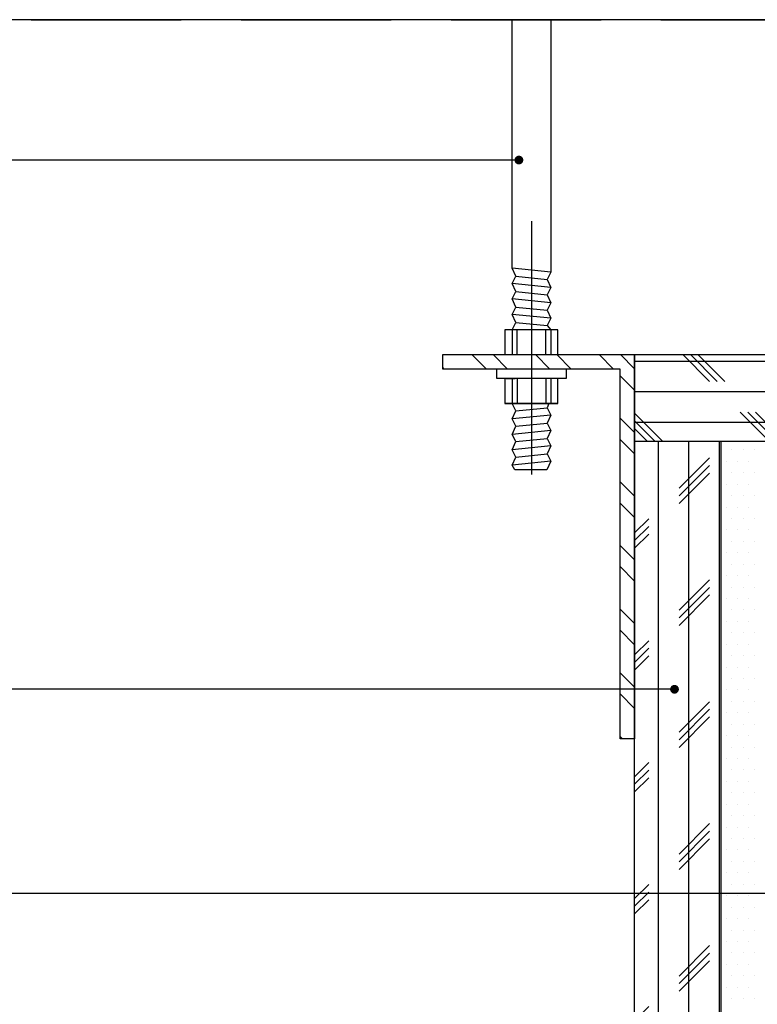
# Model space of a CAD drawing. Header units: millimetres. Extents: x -53 to 3023, y -53 to 2153.
# Tile 13 of 52: x 506 to 660, y 1117 to 1322. Entities that reach past the tile are written whole.
import ezdxf

# ---------------------------------------------------------------- set-up
doc = ezdxf.new("R2010")
doc.units = ezdxf.units.MM
doc.header["$LTSCALE"] = 5
doc.linetypes.add('DASH', pattern=[0.35, 0.25, -0.1])
doc.layers.get('Defpoints').update_dxf_attribs({"color": 8})
for name, color, linetype in [('8', 8, 'Continuous'), ('A-建筑-拆墙', 251, 'Continuous'), ('Q-立面-填充', 251, 'Continuous'), ('Q-立面-次粗线', 31, 'Continuous'), ('Q-立面-粗线', 30, 'Continuous')]:
    doc.layers.add(name, color=color, linetype=linetype)
doc.styles.get("Standard").update_dxf_attribs({"font": 'SimSun.ttf'})
doc.dimstyles.new('1', dxfattribs={"dimscale": 0, "dimtxt": 2.5, "dimasz": 1.5, "dimexe": 1, "dimexo": 0, "dimgap": 0.3, "dimtad": 1, "dimdec": 0, "dimzin": 0, "dimdsep": 46, "dimtxsty": 'Standard', "dimblk": 'ARCHTICK', "dimcen": 0.09, "dimclrd": 8, "dimclre": 8, "dimclrt": 4, "dimadec": 0, "dimazin": 0, "dimtfac": 1, "dimtdec": 0, "dimtix": 1, "dimtofl": 0, "dimtmove": 2, "dimatfit": 3, "dimldrblk": 'DOTSMALL', "dimfxl": 5, "dimfxlon": 1, "dimtolj": 1, "dimtzin": 0, "dimarcsym": 0})

# ---------------------------------------------------------------- blocks, each defined once
blk = doc.blocks.new('*E36')
at = {"layer": '8'}
h = blk.add_hatch(dxfattribs=at)
h.set_pattern_fill('ANSI32', color=256, scale=5, style=0)
h.set_pattern_definition([(135, (1175269.02867408, -805681.9411744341), (1.325825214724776, 1.325825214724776), []), (135, (1175268.144790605, -805681.9411744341), (1.325825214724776, 1.325825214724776), [])])
h.paths.add_polyline_path([(8, -5.820766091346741e-11), (7.400000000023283, -5.820766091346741e-11), (7.400000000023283, 15.39999999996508), (0, 15.39999999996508), (0, 15.99999999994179), (8, 15.99999999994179)])
for p, q in [((3.699999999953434, 21.55935658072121), (3.699999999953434, 11.00847512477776)), ((4.5, 19.43962828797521), (2.900000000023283, 19.59962828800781)), ((4.5, 18.79962828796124), (2.900000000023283, 18.95962828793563)), ((3.052380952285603, 19.2643901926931), (4.347619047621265, 19.13486638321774)), ((3.052380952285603, 18.62439019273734), (4.347619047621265, 18.49486638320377)), ((4.5, 18.15962828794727), (2.900000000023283, 18.31962828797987)), ((4.5, 17.5196282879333), (2.900000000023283, 17.6796282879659)), ((3.052380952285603, 17.98439019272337), (4.347619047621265, 17.8548663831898)), ((3.052380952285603, 17.3443901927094), (4.347619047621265, 17.21486638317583)), ((2.900000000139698, 17.0395904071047), (2.900000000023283, 16.00000000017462)), ((3.100000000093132, 16.00000000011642), (3.100000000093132, 17.0395904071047)), ((4.300000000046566, 16.00000000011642), (4.300000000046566, 17.0395904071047)), ((4.5, 17.0395904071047), (4.5, 16.00000000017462)), ((5.640311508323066, 15.39999999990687), (2.7593167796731, 15.39999999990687)), ((2.646942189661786, 15.00000000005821), (3.020000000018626, 15.00000000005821)), ((2.900000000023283, 15.00000000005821), (2.900000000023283, 13.96037171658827)), ((3.100000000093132, 15.00000000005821), (3.100000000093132, 13.96037171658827)), ((4.300000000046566, 15.00000000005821), (4.300000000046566, 13.96040959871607)), ((4.5, 15.00000000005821), (4.5, 13.96040959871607)), ((4.791014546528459, 13.96041648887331), (2.58994408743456, 13.96036437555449)), ((3.052195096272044, 13.65560980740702), (4.347433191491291, 13.78513361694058)), ((4.499814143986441, 13.48037171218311), (2.899814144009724, 13.32037171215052)), ((3.052195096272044, 13.01560980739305), (4.347433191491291, 13.14513361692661)), ((4.499814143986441, 12.84037171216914), (2.899814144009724, 12.68037171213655)), ((3.052195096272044, 12.37560980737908), (4.347433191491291, 12.50513361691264)), ((4.499814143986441, 12.20037171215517), (2.899814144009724, 12.04037171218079)), ((4.499814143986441, 11.5603717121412), (2.899814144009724, 11.40037171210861)), ((3.052195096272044, 11.73560980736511), (4.347433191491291, 11.86513361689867)), ((4.335847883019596, 11.19964593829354), (3.000177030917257, 11.19964593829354))]:
    blk.add_line(p, q, dxfattribs=at)
for points in [[(2.900000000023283, 17.03962828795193), (3.052380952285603, 17.3443901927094), (2.900000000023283, 17.6796282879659), (3.052380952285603, 17.98439019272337), (2.900000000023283, 18.31962828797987), (3.052380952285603, 18.62439019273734), (2.900000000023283, 18.95962828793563), (3.052380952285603, 19.2643901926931), (2.900000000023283, 19.59962828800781), (2.900000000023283, 29.95468984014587)], [(4.5, 29.95468984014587), (4.5, 19.43962828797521), (4.347619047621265, 19.13486638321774), (4.5, 18.79962828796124), (4.347619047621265, 18.49486638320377), (4.5, 18.15962828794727), (4.347619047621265, 17.8548663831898), (4.5, 17.5196282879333), (4.347619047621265, 17.21486638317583), (4.499943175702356, 17.0395904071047)], [(8, 5.820766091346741e-11), (7.400000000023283, 5.820766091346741e-11), (7.400000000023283, 15.40000000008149), (0, 15.40000000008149), (0, 16.00000000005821), (8, 16.00000000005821), (8, 5.820766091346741e-11)], [(5.140311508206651, 15.40000000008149), (5.140311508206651, 15.00000000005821), (2.259316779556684, 15.00000000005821), (2.259316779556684, 15.40000000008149)], [(3.000177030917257, 11.19964593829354), (2.899814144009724, 11.40037171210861), (3.052195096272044, 11.73560980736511), (2.899814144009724, 12.04037171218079), (3.052195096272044, 12.37560980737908), (2.899814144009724, 12.68037171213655), (3.052195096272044, 13.01560980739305), (2.899814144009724, 13.32037171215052), (3.052195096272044, 13.65560980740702), (2.899814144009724, 13.96037171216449)], [(4.427103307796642, 13.96040787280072), (4.347433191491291, 13.78513361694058), (4.499814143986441, 13.48037171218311), (4.347433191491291, 13.14513361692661), (4.499814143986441, 12.84037171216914), (4.347433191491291, 12.50513361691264), (4.499814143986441, 12.20037171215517), (4.347433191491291, 11.86513361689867), (4.499814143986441, 11.5603717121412), (4.335847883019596, 11.19964593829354)]]:
    blk.add_lwpolyline(points, dxfattribs=at)
for points in [[(4.791014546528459, 17.0395904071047), (2.58994408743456, 17.0395904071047), (2.58994408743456, 16.00000000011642), (4.791014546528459, 16.00000000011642)], [(4.791014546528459, 15.00000000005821), (2.58994408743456, 15.00000000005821), (2.58994408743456, 13.96036437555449), (4.791014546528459, 13.96041648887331)]]:
    blk.add_lwpolyline(points, close=True, dxfattribs=at)
blk = doc.blocks.new('_ArchTick')
at = {"color": 0, "linetype": 'ByBlock', "const_width": 0.15}
blk.add_lwpolyline([(-0.5, -0.5), (0.5, 0.5)], dxfattribs=at)
blk = doc.blocks.new('0')
at = {"layer": 'Q-立面-填充', "ltscale": 0.1999999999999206}
h = blk.add_hatch(dxfattribs=at)
h.set_pattern_fill('CORK', color=256, scale=2, style=0)
h.set_pattern_definition([(0, (-535264.8298560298, 505245.2771867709), (0, 1.269999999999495), []), (135, (-535264.1948560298, 505244.6421867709), (-2.540001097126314, -2.540001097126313), [1.796051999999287, -1.796051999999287]), (135, (-535263.8773560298, 505244.6421867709), (-2.540001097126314, -2.540001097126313), [1.796051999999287, -1.796051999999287]), (135, (-535263.5598560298, 505244.6421867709), (-2.540001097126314, -2.540001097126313), [1.796051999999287, -1.796051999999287])])
h.paths.add_polyline_path([(-535179.0298560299, 505288.8771867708), (-535264.8298560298, 505288.8771867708), (-535264.8298560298, 505285.2771867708), (-535179.0298560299, 505285.2771867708)])
h.paths.add_polyline_path([(-535224.8298560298, 505248.8771867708), (-535259.0298560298, 505248.8771867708), (-535261.2298560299, 505248.8771867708), (-535261.2298560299, 505245.2771867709), (-535224.8298560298, 505245.2771867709)])
h = blk.add_hatch(dxfattribs=at)
h.set_pattern_fill('CORK', color=256, scale=2, angle=90, style=0)
h.set_pattern_definition([(90, (-535264.8298560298, 505245.2771867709), (-1.269999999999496, 7.776507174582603e-17), []), (225, (-535264.1948560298, 505245.9121867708), (2.540001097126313, -2.540001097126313), [1.796051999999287, -1.796051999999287]), (225, (-535264.1948560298, 505246.2296867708), (2.540001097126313, -2.540001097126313), [1.796051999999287, -1.796051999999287]), (225, (-535264.1948560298, 505246.5471867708), (2.540001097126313, -2.540001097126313), [1.796051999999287, -1.796051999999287])])
h.paths.add_polyline_path([(-535221.2298560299, 505255.0771867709), (-535224.8298560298, 505255.0771867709), (-535224.8298560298, 505245.2771867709), (-535221.2298560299, 505245.2771867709)])
h.paths.add_polyline_path([(-535261.2298560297, 505285.2771867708), (-535264.8298560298, 505285.2771867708), (-535264.8298560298, 505245.2771867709), (-535261.2298560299, 505245.2771867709)])
at = {"layer": 'Defpoints', "linetype": 'Continuous'}
blk.add_lwpolyline([(-535333.7324879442, 505192.1113007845), (-535147.0764703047, 505192.1113007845), (-535147.0764703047, 505302.831876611), (-535333.7324879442, 505302.831876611)], close=True, dxfattribs=at)
at = {"layer": 'Q-立面-次粗线', "ltscale": 0.1999999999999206}
for p, q in [((-535264.8298560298, 505245.2771867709, 1.378868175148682), (-535264.8298560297, 505288.8771867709, 1.378868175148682)), ((-535264.8298560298, 505288.8771867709, 1.378868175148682), (-535179.0298560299, 505288.8771867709, 1.378868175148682)), ((-535264.8298560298, 505285.2771867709, 1.378868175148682), (-535179.0298560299, 505285.2771867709, 1.378868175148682)), ((-535261.2298560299, 505245.2771867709, 1.378868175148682), (-535261.2298560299, 505285.2771867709, 1.378868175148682)), ((-535260.7819413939, 505284.9109367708, 1.378868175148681), (-535260.7819413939, 505284.9109367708, 1.378868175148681)), ((-535260.3056913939, 505284.9109367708, 1.378868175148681), (-535260.3056913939, 505284.9109367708, 1.378868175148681)), ((-535259.829441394, 505284.9109367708, 1.378868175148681), (-535259.829441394, 505284.9109367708, 1.378868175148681)), ((-535261.0200663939, 505284.4346867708, 1.378868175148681), (-535261.0200663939, 505284.4346867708, 1.378868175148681)), ((-535260.5438163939, 505284.4346867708, 1.378868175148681), (-535260.5438163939, 505284.4346867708, 1.378868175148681)), ((-535260.067566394, 505284.4346867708, 1.378868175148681), (-535260.067566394, 505284.4346867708, 1.378868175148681)), ((-535260.781941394, 505283.9584367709, 1.378868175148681), (-535260.781941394, 505283.9584367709, 1.378868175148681)), ((-535260.305691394, 505283.9584367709, 1.378868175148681), (-535260.305691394, 505283.9584367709, 1.378868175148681)), ((-535259.8294413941, 505283.9584367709, 1.378868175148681), (-535259.8294413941, 505283.9584367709, 1.378868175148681)), ((-535261.020066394, 505283.4821867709, 1.378868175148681), (-535261.020066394, 505283.4821867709, 1.378868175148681)), ((-535260.543816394, 505283.4821867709, 1.378868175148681), (-535260.543816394, 505283.4821867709, 1.378868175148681)), ((-535260.0675663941, 505283.4821867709, 1.378868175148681), (-535260.0675663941, 505283.4821867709, 1.378868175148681)), ((-535260.781941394, 505283.0059367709, 1.378868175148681), (-535260.781941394, 505283.0059367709, 1.378868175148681)), ((-535260.305691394, 505283.0059367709, 1.378868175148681), (-535260.305691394, 505283.0059367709, 1.378868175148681)), ((-535259.8294413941, 505283.0059367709, 1.378868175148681), (-535259.8294413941, 505283.0059367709, 1.378868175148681)), ((-535261.020066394, 505282.5296867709, 1.378868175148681), (-535261.020066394, 505282.5296867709, 1.378868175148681)), ((-535260.543816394, 505282.5296867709, 1.378868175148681), (-535260.543816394, 505282.5296867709, 1.378868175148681)), ((-535260.0675663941, 505282.5296867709, 1.378868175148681), (-535260.0675663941, 505282.5296867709, 1.378868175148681)), ((-535260.781941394, 505282.0534367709, 1.378868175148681), (-535260.781941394, 505282.0534367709, 1.378868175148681)), ((-535260.305691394, 505282.0534367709, 1.378868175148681), (-535260.305691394, 505282.0534367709, 1.378868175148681)), ((-535259.8294413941, 505282.0534367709, 1.378868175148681), (-535259.8294413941, 505282.0534367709, 1.378868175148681)), ((-535261.0200663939, 505281.5771867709, 1.378868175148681), (-535261.0200663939, 505281.5771867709, 1.378868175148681)), ((-535260.5438163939, 505281.5771867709, 1.378868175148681), (-535260.5438163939, 505281.5771867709, 1.378868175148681)), ((-535260.067566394, 505281.5771867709, 1.378868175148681), (-535260.067566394, 505281.5771867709, 1.378868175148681)), ((-535260.781941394, 505281.1009367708, 1.378868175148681), (-535260.781941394, 505281.1009367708, 1.378868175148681)), ((-535260.305691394, 505281.1009367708, 1.378868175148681), (-535260.305691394, 505281.1009367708, 1.378868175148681)), ((-535259.8294413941, 505281.1009367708, 1.378868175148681), (-535259.8294413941, 505281.1009367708, 1.378868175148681)), ((-535261.020066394, 505280.6246867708, 1.378868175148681), (-535261.020066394, 505280.6246867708, 1.378868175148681)), ((-535260.543816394, 505280.6246867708, 1.378868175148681), (-535260.543816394, 505280.6246867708, 1.378868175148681)), ((-535260.0675663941, 505280.6246867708, 1.378868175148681), (-535260.0675663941, 505280.6246867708, 1.378868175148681)), ((-535260.781941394, 505280.1484367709, 1.378868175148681), (-535260.781941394, 505280.1484367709, 1.378868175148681)), ((-535260.305691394, 505280.1484367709, 1.378868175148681), (-535260.305691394, 505280.1484367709, 1.378868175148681)), ((-535259.8294413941, 505280.1484367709, 1.378868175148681), (-535259.8294413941, 505280.1484367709, 1.378868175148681)), ((-535261.0200663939, 505279.6721867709, 1.378868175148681), (-535261.0200663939, 505279.6721867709, 1.378868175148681)), ((-535260.5438163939, 505279.6721867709, 1.378868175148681), (-535260.5438163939, 505279.6721867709, 1.378868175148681)), ((-535260.067566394, 505279.6721867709, 1.378868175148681), (-535260.067566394, 505279.6721867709, 1.378868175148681)), ((-535260.781941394, 505279.1959367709, 1.378868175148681), (-535260.781941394, 505279.1959367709, 1.378868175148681)), ((-535260.305691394, 505279.1959367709, 1.378868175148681), (-535260.305691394, 505279.1959367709, 1.378868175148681)), ((-535259.8294413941, 505279.1959367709, 1.378868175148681), (-535259.8294413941, 505279.1959367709, 1.378868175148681)), ((-535261.020066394, 505278.7196867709, 1.378868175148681), (-535261.020066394, 505278.7196867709, 1.378868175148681)), ((-535260.543816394, 505278.7196867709, 1.378868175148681), (-535260.543816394, 505278.7196867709, 1.378868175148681)), ((-535260.0675663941, 505278.7196867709, 1.378868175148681), (-535260.0675663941, 505278.7196867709, 1.378868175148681)), ((-535260.7819413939, 505278.2434367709, 1.378868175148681), (-535260.7819413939, 505278.2434367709, 1.378868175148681)), ((-535260.3056913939, 505278.2434367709, 1.378868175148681), (-535260.3056913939, 505278.2434367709, 1.378868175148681)), ((-535259.829441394, 505278.2434367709, 1.378868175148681), (-535259.829441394, 505278.2434367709, 1.378868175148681)), ((-535261.0200663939, 505277.7671867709, 1.378868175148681), (-535261.0200663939, 505277.7671867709, 1.378868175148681)), ((-535260.5438163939, 505277.7671867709, 1.378868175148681), (-535260.5438163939, 505277.7671867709, 1.378868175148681)), ((-535260.067566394, 505277.7671867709, 1.378868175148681), (-535260.067566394, 505277.7671867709, 1.378868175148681)), ((-535260.781941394, 505277.2909367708, 1.378868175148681), (-535260.781941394, 505277.2909367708, 1.378868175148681)), ((-535260.305691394, 505277.2909367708, 1.378868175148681), (-535260.305691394, 505277.2909367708, 1.378868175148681)), ((-535259.8294413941, 505277.2909367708, 1.378868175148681), (-535259.8294413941, 505277.2909367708, 1.378868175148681)), ((-535261.020066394, 505276.8146867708, 1.378868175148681), (-535261.020066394, 505276.8146867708, 1.378868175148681)), ((-535260.543816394, 505276.8146867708, 1.378868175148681), (-535260.543816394, 505276.8146867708, 1.378868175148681)), ((-535260.0675663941, 505276.8146867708, 1.378868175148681), (-535260.0675663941, 505276.8146867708, 1.378868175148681)), ((-535260.7819413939, 505276.3384367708, 1.378868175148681), (-535260.7819413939, 505276.3384367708, 1.378868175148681)), ((-535260.3056913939, 505276.3384367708, 1.378868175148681), (-535260.3056913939, 505276.3384367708, 1.378868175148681)), ((-535259.829441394, 505276.3384367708, 1.378868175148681), (-535259.829441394, 505276.3384367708, 1.378868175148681)), ((-535261.0200663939, 505275.8621867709, 1.378868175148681), (-535261.0200663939, 505275.8621867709, 1.378868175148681)), ((-535260.5438163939, 505275.8621867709, 1.378868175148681), (-535260.5438163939, 505275.8621867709, 1.378868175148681)), ((-535260.067566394, 505275.8621867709, 1.378868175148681), (-535260.067566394, 505275.8621867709, 1.378868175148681)), ((-535260.781941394, 505275.3859367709, 1.378868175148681), (-535260.781941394, 505275.3859367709, 1.378868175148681)), ((-535260.305691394, 505275.3859367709, 1.378868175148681), (-535260.305691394, 505275.3859367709, 1.378868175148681)), ((-535259.8294413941, 505275.3859367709, 1.378868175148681), (-535259.8294413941, 505275.3859367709, 1.378868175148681)), ((-535261.020066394, 505274.9096867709, 1.378868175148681), (-535261.020066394, 505274.9096867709, 1.378868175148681)), ((-535260.543816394, 505274.9096867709, 1.378868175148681), (-535260.543816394, 505274.9096867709, 1.378868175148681)), ((-535260.0675663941, 505274.9096867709, 1.378868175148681), (-535260.0675663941, 505274.9096867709, 1.378868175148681)), ((-535260.781941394, 505274.4334367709, 1.378868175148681), (-535260.781941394, 505274.4334367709, 1.378868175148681)), ((-535260.305691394, 505274.4334367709, 1.378868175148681), (-535260.305691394, 505274.4334367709, 1.378868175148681)), ((-535259.8294413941, 505274.4334367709, 1.378868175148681), (-535259.8294413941, 505274.4334367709, 1.378868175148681)), ((-535261.020066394, 505273.9571867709, 1.378868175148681), (-535261.020066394, 505273.9571867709, 1.378868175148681)), ((-535260.543816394, 505273.9571867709, 1.378868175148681), (-535260.543816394, 505273.9571867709, 1.378868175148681)), ((-535260.0675663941, 505273.9571867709, 1.378868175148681), (-535260.0675663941, 505273.9571867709, 1.378868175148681)), ((-535260.781941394, 505273.4809367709, 1.378868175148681), (-535260.781941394, 505273.4809367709, 1.378868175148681)), ((-535260.305691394, 505273.4809367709, 1.378868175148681), (-535260.305691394, 505273.4809367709, 1.378868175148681)), ((-535259.8294413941, 505273.4809367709, 1.378868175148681), (-535259.8294413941, 505273.4809367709, 1.378868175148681)), ((-535261.0200663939, 505273.0046867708, 1.378868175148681), (-535261.0200663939, 505273.0046867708, 1.378868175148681)), ((-535260.5438163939, 505273.0046867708, 1.378868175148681), (-535260.5438163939, 505273.0046867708, 1.378868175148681)), ((-535260.067566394, 505273.0046867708, 1.378868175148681), (-535260.067566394, 505273.0046867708, 1.378868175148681)), ((-535260.781941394, 505272.5284367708, 1.378868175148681), (-535260.781941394, 505272.5284367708, 1.378868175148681)), ((-535260.305691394, 505272.5284367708, 1.378868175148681), (-535260.305691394, 505272.5284367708, 1.378868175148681)), ((-535259.8294413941, 505272.5284367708, 1.378868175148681), (-535259.8294413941, 505272.5284367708, 1.378868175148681)), ((-535261.020066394, 505272.0521867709, 1.378868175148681), (-535261.020066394, 505272.0521867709, 1.378868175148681)), ((-535260.543816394, 505272.0521867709, 1.378868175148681), (-535260.543816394, 505272.0521867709, 1.378868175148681)), ((-535260.0675663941, 505272.0521867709, 1.378868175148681), (-535260.0675663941, 505272.0521867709, 1.378868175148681)), ((-535260.781941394, 505271.5759367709, 1.378868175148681), (-535260.781941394, 505271.5759367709, 1.378868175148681)), ((-535260.305691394, 505271.5759367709, 1.378868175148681), (-535260.305691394, 505271.5759367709, 1.378868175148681)), ((-535259.8294413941, 505271.5759367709, 1.378868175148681), (-535259.8294413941, 505271.5759367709, 1.378868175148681)), ((-535261.0200663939, 505271.0996867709, 1.378868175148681), (-535261.0200663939, 505271.0996867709, 1.378868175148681)), ((-535260.5438163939, 505271.0996867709, 1.378868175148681), (-535260.5438163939, 505271.0996867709, 1.378868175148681)), ((-535260.067566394, 505271.0996867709, 1.378868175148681), (-535260.067566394, 505271.0996867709, 1.378868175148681)), ((-535260.781941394, 505270.6234367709, 1.378868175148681), (-535260.781941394, 505270.6234367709, 1.378868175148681)), ((-535260.305691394, 505270.6234367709, 1.378868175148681), (-535260.305691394, 505270.6234367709, 1.378868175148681)), ((-535259.8294413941, 505270.6234367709, 1.378868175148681), (-535259.8294413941, 505270.6234367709, 1.378868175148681)), ((-535261.020066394, 505270.1471867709, 1.378868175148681), (-535261.020066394, 505270.1471867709, 1.378868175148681)), ((-535260.543816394, 505270.1471867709, 1.378868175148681), (-535260.543816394, 505270.1471867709, 1.378868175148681)), ((-535260.0675663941, 505270.1471867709, 1.378868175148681), (-535260.0675663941, 505270.1471867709, 1.378868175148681)), ((-535260.7819413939, 505269.6709367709, 1.378868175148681), (-535260.7819413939, 505269.6709367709, 1.378868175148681)), ((-535260.3056913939, 505269.6709367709, 1.378868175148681), (-535260.3056913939, 505269.6709367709, 1.378868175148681)), ((-535259.829441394, 505269.6709367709, 1.378868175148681), (-535259.829441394, 505269.6709367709, 1.378868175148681)), ((-535261.0200663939, 505269.1946867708, 1.378868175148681), (-535261.0200663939, 505269.1946867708, 1.378868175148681)), ((-535260.5438163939, 505269.1946867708, 1.378868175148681), (-535260.5438163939, 505269.1946867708, 1.378868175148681)), ((-535260.067566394, 505269.1946867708, 1.378868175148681), (-535260.067566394, 505269.1946867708, 1.378868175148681)), ((-535260.781941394, 505268.7184367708, 1.378868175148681), (-535260.781941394, 505268.7184367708, 1.378868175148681)), ((-535260.305691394, 505268.7184367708, 1.378868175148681), (-535260.305691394, 505268.7184367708, 1.378868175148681)), ((-535259.8294413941, 505268.7184367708, 1.378868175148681), (-535259.8294413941, 505268.7184367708, 1.378868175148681)), ((-535261.020066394, 505268.2421867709, 1.378868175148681), (-535261.020066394, 505268.2421867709, 1.378868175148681)), ((-535260.543816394, 505268.2421867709, 1.378868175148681), (-535260.543816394, 505268.2421867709, 1.378868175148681)), ((-535260.0675663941, 505268.2421867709, 1.378868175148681), (-535260.0675663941, 505268.2421867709, 1.378868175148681)), ((-535260.781941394, 505267.7659367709, 1.378868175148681), (-535260.781941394, 505267.7659367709, 1.378868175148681)), ((-535260.305691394, 505267.7659367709, 1.378868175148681), (-535260.305691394, 505267.7659367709, 1.378868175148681)), ((-535259.8294413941, 505267.7659367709, 1.378868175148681), (-535259.8294413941, 505267.7659367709, 1.378868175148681)), ((-535261.020066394, 505267.2896867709, 1.378868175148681), (-535261.020066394, 505267.2896867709, 1.378868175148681)), ((-535260.543816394, 505267.2896867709, 1.378868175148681), (-535260.543816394, 505267.2896867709, 1.378868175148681)), ((-535260.0675663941, 505267.2896867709, 1.378868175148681), (-535260.0675663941, 505267.2896867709, 1.378868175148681)), ((-535260.781941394, 505266.8134367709, 1.378868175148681), (-535260.781941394, 505266.8134367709, 1.378868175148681)), ((-535260.305691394, 505266.8134367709, 1.378868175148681), (-535260.305691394, 505266.8134367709, 1.378868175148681)), ((-535259.8294413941, 505266.8134367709, 1.378868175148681), (-535259.8294413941, 505266.8134367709, 1.378868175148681)), ((-535261.0200663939, 505266.3371867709, 1.378868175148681), (-535261.0200663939, 505266.3371867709, 1.378868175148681)), ((-535260.5438163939, 505266.3371867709, 1.378868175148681), (-535260.5438163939, 505266.3371867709, 1.378868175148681)), ((-535260.067566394, 505266.3371867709, 1.378868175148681), (-535260.067566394, 505266.3371867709, 1.378868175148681)), ((-535260.781941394, 505265.8609367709, 1.378868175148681), (-535260.781941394, 505265.8609367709, 1.378868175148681)), ((-535260.305691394, 505265.8609367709, 1.378868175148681), (-535260.305691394, 505265.8609367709, 1.378868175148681)), ((-535259.8294413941, 505265.8609367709, 1.378868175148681), (-535259.8294413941, 505265.8609367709, 1.378868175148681)), ((-535261.020066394, 505265.3846867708, 1.378868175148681), (-535261.020066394, 505265.3846867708, 1.378868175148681)), ((-535260.543816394, 505265.3846867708, 1.378868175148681), (-535260.543816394, 505265.3846867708, 1.378868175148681)), ((-535260.0675663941, 505265.3846867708, 1.378868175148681), (-535260.0675663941, 505265.3846867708, 1.378868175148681)), ((-535260.781941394, 505264.9084367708, 1.378868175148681), (-535260.781941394, 505264.9084367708, 1.378868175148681)), ((-535260.305691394, 505264.9084367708, 1.378868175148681), (-535260.305691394, 505264.9084367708, 1.378868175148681)), ((-535259.8294413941, 505264.9084367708, 1.378868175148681), (-535259.8294413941, 505264.9084367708, 1.378868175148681)), ((-535261.0200663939, 505264.4321867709, 1.378868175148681), (-535261.0200663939, 505264.4321867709, 1.378868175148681)), ((-535260.5438163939, 505264.4321867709, 1.378868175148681), (-535260.5438163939, 505264.4321867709, 1.378868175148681)), ((-535260.067566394, 505264.4321867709, 1.378868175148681), (-535260.067566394, 505264.4321867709, 1.378868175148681)), ((-535260.781941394, 505263.9559367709, 1.378868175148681), (-535260.781941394, 505263.9559367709, 1.378868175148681)), ((-535260.305691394, 505263.9559367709, 1.378868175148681), (-535260.305691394, 505263.9559367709, 1.378868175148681)), ((-535259.8294413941, 505263.9559367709, 1.378868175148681), (-535259.8294413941, 505263.9559367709, 1.378868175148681)), ((-535261.020066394, 505263.4796867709, 1.378868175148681), (-535261.020066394, 505263.4796867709, 1.378868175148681)), ((-535260.543816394, 505263.4796867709, 1.378868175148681), (-535260.543816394, 505263.4796867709, 1.378868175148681)), ((-535260.0675663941, 505263.4796867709, 1.378868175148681), (-535260.0675663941, 505263.4796867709, 1.378868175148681)), ((-535260.781941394, 505263.0034367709, 1.378868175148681), (-535260.781941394, 505263.0034367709, 1.378868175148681)), ((-535260.305691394, 505263.0034367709, 1.378868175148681), (-535260.305691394, 505263.0034367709, 1.378868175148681)), ((-535259.8294413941, 505263.0034367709, 1.378868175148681), (-535259.8294413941, 505263.0034367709, 1.378868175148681)), ((-535261.0200663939, 505262.5271867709, 1.378868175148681), (-535261.0200663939, 505262.5271867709, 1.378868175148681)), ((-535260.5438163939, 505262.5271867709, 1.378868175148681), (-535260.5438163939, 505262.5271867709, 1.378868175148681)), ((-535260.067566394, 505262.5271867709, 1.378868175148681), (-535260.067566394, 505262.5271867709, 1.378868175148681)), ((-535260.781941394, 505262.0509367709, 1.378868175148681), (-535260.781941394, 505262.0509367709, 1.378868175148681)), ((-535260.305691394, 505262.0509367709, 1.378868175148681), (-535260.305691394, 505262.0509367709, 1.378868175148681)), ((-535259.8294413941, 505262.0509367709, 1.378868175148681), (-535259.8294413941, 505262.0509367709, 1.378868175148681))]:
    blk.add_line(p, q, dxfattribs=at)
at = {"layer": 'Q-立面-粗线', "linetype": 'DASH', "ltscale": 5}
blk.add_lwpolyline([(-535147.0764703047, 505192.1113007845), (-535333.7324879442, 505192.1113007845), (-535333.7324879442, 505302.831876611), (-535147.0764703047, 505302.831876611)], close=True, dxfattribs=at)
at = {"ltscale": 0.1999999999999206}
blk.add_blockref('*E36', (-535272.8298560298, 505272.8771867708, 1.378868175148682), dxfattribs=at)
at = {"layer": 'A-建筑-拆墙'}
for points in [[(-535269.6552411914, 505296.9840631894), (-535365.0621581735, 505296.9840631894)], [(-535263.169093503, 505274.9363525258), (-535365.0621581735, 505274.9363525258)], [(-535259.0449742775, 505266.423801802), (-535354.8232259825, 505266.423801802)]]:
    blk.add_leader(points, dimstyle='1', override={"dimscale": 0.4876327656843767, "dimasz": 0.75, "dimtad": 0, "dimldrblk": 'Dot'}, dxfattribs=at)

msp = doc.modelspace()

# ---------------------------------------------------------------- block references
at = {"xscale": 5, "yscale": 5, "zscale": 5}
msp.add_blockref('0', (2676958.211271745, -2525192.548285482), dxfattribs=at)

doc.saveas('drawing.dxf')
